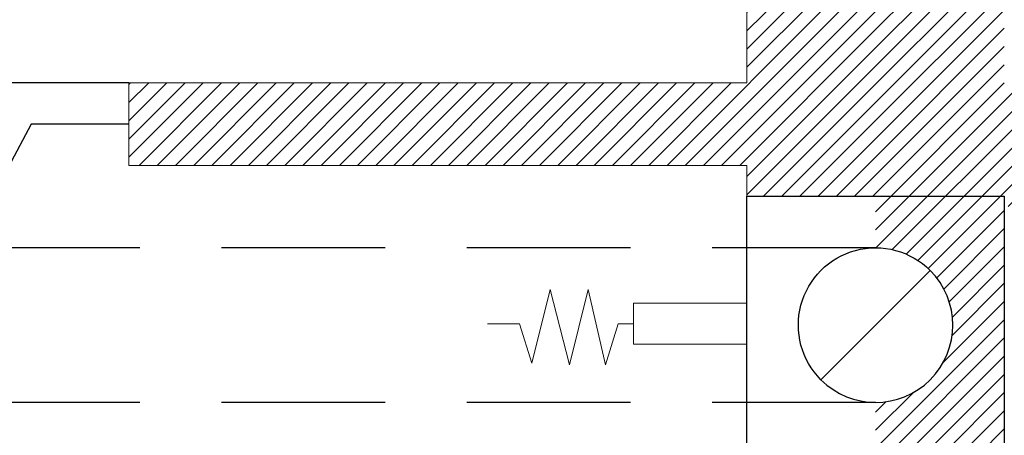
# Model space of a CAD drawing. Header units: inches. Extents: x 27484 to 71626, y -45113 to 39.
# Tile 207 of 256: x 33932 to 34027, y -23243 to -23203. Entities that reach past the tile are written whole.
import ezdxf
from ezdxf.enums import TextEntityAlignment as Align

# ---------------------------------------------------------------- set-up
doc = ezdxf.new("R2010")
doc.units = ezdxf.units.IN
doc.header["$LTSCALE"] = 50
doc.header["$MEASUREMENT"] = 0
doc.linetypes.add('DASHED2', pattern=[9.525, 6.35, -3.175])
for name, color, linetype, lineweight in [('A-ARMATURA', 45, 'Continuous', 5), ('A-SCIANY', 5, 'Continuous', 18), ('A-ść. istn.', 8, 'Continuous', 0)]:
    doc.layers.add(name, color=color, linetype=linetype, lineweight=lineweight)
for name, color, linetype in [('B-IWE', 2, 'Continuous'), ('B-IWE-KAN', 7, 'Continuous'), ('R-MET-IWE', 2, 'Continuous'), ('rz_wentylacja', 10, 'Continuous')]:
    doc.layers.add(name, color=color, linetype=linetype)
doc.styles.get("Standard").update_dxf_attribs({"font": 'romans.shx'})
pattern_1 = [(45, (31560.1443, -34930.5661), (-0.88388348, 0.88388348), [])]

# ---------------------------------------------------------------- blocks, each defined once
blk = doc.blocks.new('A$C1D21525B')
at = {"layer": 'A-ARMATURA'}
blk.add_lwpolyline([(0, 11.006), (0, 12.496), (-3.985, 13.735), (3.321, 15.395), (-3.985, 17.22), (3.321, 19.094), (-3.819, 20.871), (0, 22.08), (0, 25.18)], dxfattribs=at)
blk.add_lwpolyline([(1.993, 0), (-1.993, 0), (-1.993, 11.006), (1.993, 11.006)], close=True, dxfattribs=at)
blk = doc.blocks.new('IWE0W')
at = {"layer": 'B-IWE-KAN'}
blk.add_lwpolyline([(0.8536, 0.8536, -1), (0.1464, 0.1464), (0.8536, 0.8536, 1), (0.1464, 0.1464)], format="xyb", dxfattribs=at)
blk = doc.blocks.new('IWE0W011')
at = {"layer": 'B-IWE'}
blk.add_lwpolyline([(0, 0), (25, 0), (25, 25), (0, 25), (0, 0)], dxfattribs=at)
at = {"xscale": 15, "yscale": 15, "zscale": 15}
blk.add_blockref('IWE0W', (5, 5), dxfattribs=at)
at = {"layer": 'R-MET-IWE', "width": 0.75}
blk.add_attdef('NR', text='', height=9.5, dxfattribs=at).set_placement((12.5, 37), align=Align.MIDDLE)

msp = doc.modelspace()

# ---------------------------------------------------------------- hatches: boundary and pattern name
at = {"layer": 'A-ść. istn.', "ltscale": 0.1}
h = msp.add_hatch(dxfattribs=at)
h.set_pattern_fill('ANSI31', color=256, scale=10)
h.set_pattern_definition(pattern_1)
h.paths.add_polyline_path([(33842.48246, -23116.96968), (34002.48246, -23116.96968), (34002.48246, -23208.96968), (33942.48246, -23208.96968), (33942.48246, -23216.96968), (34002.48246, -23216.96968), (34002.48246, -23219.96968), (34014.98246, -23219.96968), (34014.98246, -23115.96968), (34002.48246, -23115.96968), (34002.48246, -23104.96968), (33842.48246, -23104.96968), (33842.48246, -23004.96968), (33830.48246, -23004.96968), (33830.48246, -23142.96968), (33637.48246, -23142.96968), (33637.48246, -23154.96968), (33830.48246, -23154.96968), (33830.48246, -23216.96968), (33842.48246, -23216.96968)])
h.paths.add_polyline_path([(33624.98246, -23142.96968), (33612.48246, -23142.96968), (33612.48246, -23154.96968), (33624.98246, -23154.96968)])
h.paths.add_polyline_path([(33637.48246, -23142.96968), (33624.98246, -23142.96968), (33624.98246, -23154.96968), (33637.48246, -23154.96968)])
h = msp.add_hatch(dxfattribs=at)
h.set_pattern_fill('ANSI31', color=256, scale=10)
h.set_pattern_definition(pattern_1)
h.paths.add_polyline_path([(34014.98246, -23245.96968), (34002.48246, -23245.96968), (34002.48246, -23250.10811), (34002.48246, -23250.10811), (34002.48246, -23270.96968), (34014.98246, -23270.96968), (34014.98246, -23265.96968, -0.19891237), (34009.67916, -23263.77298, -0.66817864), (34014.98246, -23250.96968)])
h.paths.add_polyline_path([(34027.48246, -23245.96968), (34014.98246, -23245.96968), (34014.98246, -23250.96968, -0.19891237), (34020.28576, -23253.16638, -0.66817864), (34014.98246, -23265.96968), (34014.98246, -23270.96968), (34027.48246, -23270.96968)])
h.paths.add_polyline_path([(34027.48246, -23219.96968), (34014.98246, -23219.96968), (34014.98246, -23224.96968, -0.19891237), (34020.28576, -23227.16638, -0.66817864), (34014.98246, -23239.96968), (34014.98246, -23244.96968), (34027.48246, -23244.96968)])
h.paths.add_polyline_path([(34182.48246, -23208.96968), (34027.48246, -23208.96968), (34027.48246, -23115.96968), (34014.98246, -23115.96968), (34014.98246, -23219.96968), (34027.48246, -23219.96968), (34027.48246, -23220.96968), (34182.48246, -23220.96968)])

# ---------------------------------------------------------------- linework, layer by layer
at = {"layer": 'A-ARMATURA', "lineweight": -3}
msp.add_line((33942.48246, -23208.96968), (33842.48246, -23208.96968), dxfattribs=at)
msp.add_lwpolyline([(33942.48246, -23212.96968), (33932.97522, -23212.96968), (33926.06091, -23225.94828), (33920.22688, -23204.45244), (33911.36794, -23225.94828), (33905.53392, -23204.45244), (33896.67498, -23225.94828), (33890.84096, -23204.45244)], dxfattribs=at)
at = {"layer": 'A-SCIANY', "ltscale": 3}
for p, q in [((34002.48246, -23208.96968), (34002.48246, -23116.96968)), ((34002.48246, -23208.96968), (33942.48246, -23208.96968)), ((33942.48246, -23216.96968), (33942.48246, -23208.96968)), ((34002.48246, -23216.96968), (33942.48246, -23216.96968)), ((34002.48246, -23329.96968), (34002.48246, -23216.96968))]:
    msp.add_line(p, q, dxfattribs=at)
at = {"layer": 'rz_wentylacja', "linetype": 'DASHED2', "ltscale": 0.05}
for points in [[(34014.98246, -23224.96968), (33830.48246, -23224.96968)], [(34014.98246, -23239.96968), (33830.48246, -23239.96968)]]:
    msp.add_lwpolyline(points, dxfattribs=at)

# ---------------------------------------------------------------- block references
at = {"layer": 'A-ARMATURA', "lineweight": -3, "rotation": 90}
msp.add_blockref('A$C1D21525B', (34002.48246, -23232.33776), dxfattribs=at)
at = {"layer": 'rz_wentylacja', "xscale": -1, "rotation": 90}
msp.add_blockref('IWE0W011', (34027.48246, -23219.96968), dxfattribs=at)

doc.saveas('drawing.dxf')
